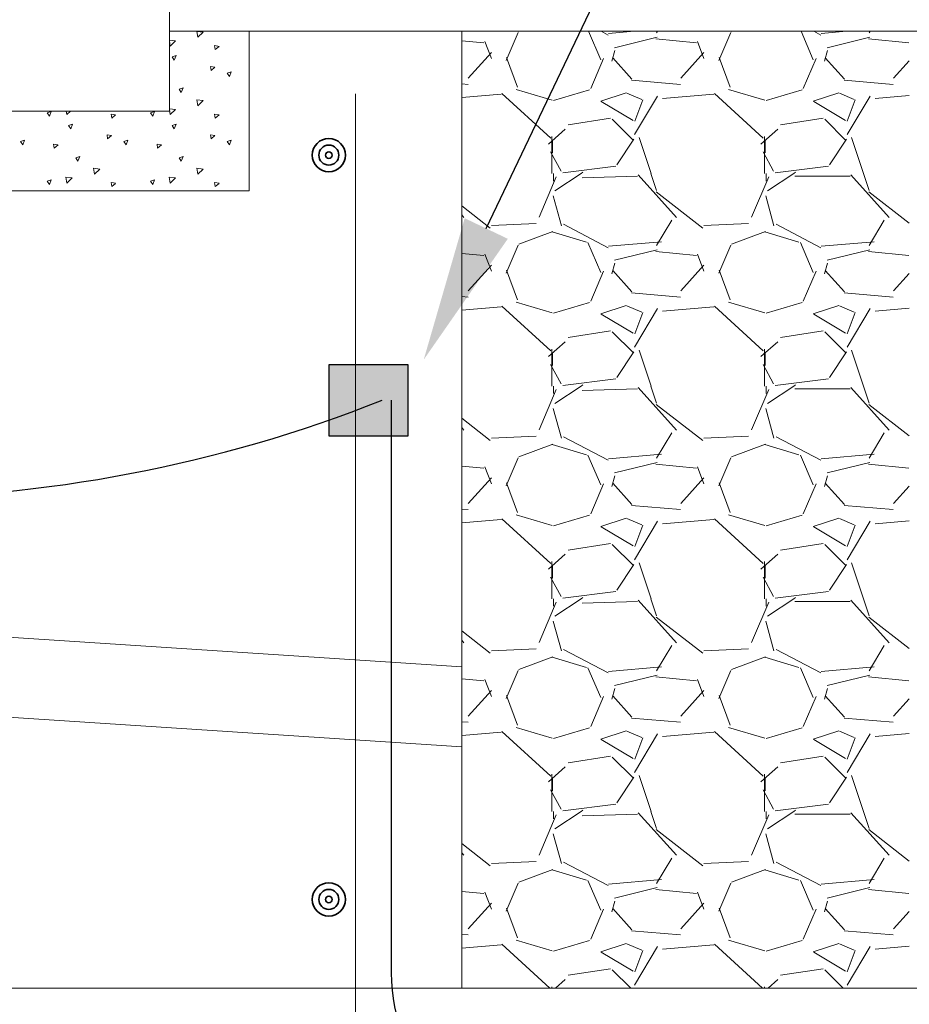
# Model space of a CAD drawing. Header units: inches. Extents: x 298 to 9722, y 170 to 7422.
# Tile 6 of 36: x 732 to 805, y 403 to 484. Entities that reach past the tile are written whole.
import ezdxf
from ezdxf import colors
from ezdxf.entities.mleader import LeaderData, LeaderLine
from ezdxf.math import Vec2, Vec3

# ---------------------------------------------------------------- set-up
doc = ezdxf.new("R2010")
doc.units = ezdxf.units.IN
doc.header["$MEASUREMENT"] = 0
for name, color, linetype, lineweight in [('E-ANNO-TEXT', 7, 'Continuous', 25), ('E-DETL-GRPH', 7, 'Continuous', 35), ('S-301 Building Sections [E-202 Reference]$0$G-ELECT-REF', 253, 'Continuous', 9)]:
    doc.layers.add(name, color=color, linetype=linetype, lineweight=lineweight)
doc.styles.get("Standard").update_dxf_attribs({"font": 'arial.ttf'})

# ---------------------------------------------------------------- blocks, each defined once
blk = doc.blocks.new('S-301 Building Sections [E-202 Reference]')
at = {"color": 9}
for centre, radius in [((705.368, 256.618), 0.313), ((705.368, 256.618), 0.188), ((705.368, 256.618), 0.0625), ((705.368, 242.618), 0.313), ((705.368, 242.618), 0.188), ((705.368, 242.618), 0.0625)]:
    blk.add_circle(centre, radius, dxfattribs=at)
at = {"layer": 'S-301 Building Sections [E-202 Reference]$0$G-ELECT-REF', "color": 9}
for p, q in [((702.368, 257.447), (702.368, 294.387)), ((707.868, 258.947), (702.368, 258.947)), ((702.368, 257.447), (702.368, 258.947)), ((702.368, 258.947), (703.368, 258.947)), ((703.368, 258.947), (703.868, 258.947)), ((703.868, 258.947), (703.868, 255.947)), ((707.868, 240.947), (707.868, 258.947)), ((707.868, 258.947), (751.98, 258.947)), ((751.98, 258.947), (707.868, 258.947)), ((707.868, 258.947), (707.868, 246.994)), ((705.868, 231.947), (705.868, 257.772)), ((696.911, 257.447), (702.368, 257.447)), ((703.868, 255.947), (695.868, 255.947)), ((684.868, 248.494), (707.868, 246.994)), ((684.868, 246.989), (707.868, 245.489)), ((707.868, 246.994), (707.868, 245.489)), ((707.868, 245.489), (707.868, 240.947)), ((707.868, 240.947), (729.368, 240.947))]:
    blk.add_line(p, q, dxfattribs=at)
at = {"layer": 'S-301 Building Sections [E-202 Reference]$0$G-ELECT-REF', "color": 9, "linetype": 'Continuous', "extrusion": (0, 0, -1)}
for p, q in [((702.886, 258.945), (703.005, 258.931)), ((702.903, 258.834), (702.886, 258.945)), ((702.903, 258.834), (703.005, 258.931)), ((702.368, 258.779), (702.483, 258.765)), ((702.382, 258.668), (702.368, 258.762)), ((702.382, 258.668), (702.484, 258.765)), ((703.229, 258.603), (703.219, 258.677)), ((703.223, 258.678), (703.301, 258.663)), ((703.229, 258.603), (703.301, 258.663)), ((702.417, 258.465), (702.492, 258.49)), ((702.459, 258.403), (702.417, 258.465)), ((702.459, 258.403), (702.492, 258.491)), ((703.151, 258.212), (703.141, 258.286)), ((703.144, 258.286), (703.223, 258.272)), ((703.151, 258.212), (703.223, 258.271)), ((703.456, 258.161), (703.532, 258.186)), ((703.498, 258.099), (703.531, 258.186)), ((703.498, 258.099), (703.456, 258.161)), ((702.55, 257.857), (702.625, 257.882)), ((702.592, 257.794), (702.55, 257.857)), ((702.592, 257.795), (702.625, 257.882)), ((702.886, 257.657), (703.005, 257.643)), ((702.903, 257.546), (702.886, 257.657)), ((702.903, 257.546), (703.005, 257.643)), ((700.068, 257.415), (700.144, 257.44)), ((700.11, 257.353), (700.143, 257.44)), ((700.436, 257.38), (700.426, 257.447)), ((700.436, 257.38), (700.507, 257.447)), ((702.014, 257.415), (702.089, 257.44)), ((702.056, 257.353), (702.089, 257.44)), ((702.368, 257.491), (702.483, 257.477)), ((702.382, 257.38), (702.368, 257.474)), ((702.382, 257.38), (702.484, 257.477)), ((700.11, 257.353), (700.068, 257.415)), ((701.283, 257.315), (701.273, 257.389)), ((701.277, 257.39), (701.355, 257.376)), ((701.283, 257.315), (701.356, 257.375)), ((702.056, 257.353), (702.014, 257.415)), ((703.229, 257.315), (703.219, 257.389)), ((703.223, 257.39), (703.301, 257.376)), ((703.229, 257.315), (703.301, 257.375)), ((700.471, 257.177), (700.547, 257.202)), ((700.513, 257.115), (700.471, 257.177)), ((700.513, 257.115), (700.546, 257.203)), ((702.417, 257.177), (702.492, 257.202)), ((702.459, 257.115), (702.417, 257.177)), ((702.459, 257.115), (702.492, 257.203)), ((699.565, 256.873), (699.64, 256.898)), ((699.607, 256.811), (699.64, 256.899)), ((701.205, 256.924), (701.195, 256.998)), ((701.198, 256.999), (701.277, 256.984)), ((701.205, 256.924), (701.277, 256.984)), ((701.51, 256.873), (701.586, 256.898)), ((701.552, 256.811), (701.585, 256.899)), ((703.151, 256.924), (703.141, 256.998)), ((703.144, 256.999), (703.223, 256.984)), ((703.151, 256.924), (703.223, 256.984)), ((703.456, 256.873), (703.532, 256.898)), ((703.498, 256.811), (703.531, 256.899)), ((699.607, 256.811), (699.565, 256.873)), ((700.2, 256.75), (700.189, 256.825)), ((700.193, 256.825), (700.271, 256.811)), ((700.2, 256.75), (700.272, 256.81)), ((701.552, 256.811), (701.511, 256.873)), ((702.145, 256.75), (702.135, 256.825)), ((702.139, 256.825), (702.217, 256.811)), ((702.145, 256.75), (702.218, 256.81)), ((703.498, 256.811), (703.456, 256.873)), ((700.604, 256.569), (700.68, 256.594)), ((700.646, 256.507), (700.604, 256.569)), ((700.646, 256.507), (700.679, 256.594)), ((702.55, 256.569), (702.625, 256.594)), ((702.592, 256.507), (702.55, 256.569)), ((702.592, 256.507), (702.625, 256.594)), ((700.94, 256.37), (701.059, 256.355)), ((700.957, 256.258), (700.941, 256.37)), ((700.957, 256.258), (701.06, 256.355)), ((702.886, 256.37), (703.005, 256.355)), ((702.903, 256.258), (702.886, 256.37)), ((702.903, 256.258), (703.005, 256.355)), ((700.068, 256.127), (700.144, 256.152)), ((700.11, 256.065), (700.143, 256.152)), ((700.419, 256.204), (700.538, 256.19)), ((700.436, 256.093), (700.419, 256.204)), ((700.436, 256.093), (700.538, 256.189)), ((702.014, 256.127), (702.089, 256.152)), ((702.056, 256.065), (702.089, 256.152)), ((702.365, 256.204), (702.483, 256.19)), ((702.382, 256.093), (702.365, 256.204)), ((702.382, 256.093), (702.484, 256.189)), ((700.11, 256.065), (700.068, 256.127)), ((701.283, 256.027), (701.273, 256.102)), ((701.277, 256.102), (701.355, 256.088)), ((701.283, 256.027), (701.356, 256.087)), ((702.056, 256.065), (702.014, 256.127)), ((703.229, 256.027), (703.219, 256.102)), ((703.223, 256.102), (703.301, 256.088)), ((703.229, 256.027), (703.301, 256.087))]:
    blk.add_line(p, q, dxfattribs=at)
at = {"layer": 'S-301 Building Sections [E-202 Reference]$0$G-ELECT-REF', "color": 9, "linetype": 'Continuous'}
for p, q in [((708.934, 258.925), (708.708, 258.399)), ((708.956, 258.947), (708.945, 258.943)), ((710.484, 258.413), (710.256, 258.947)), ((710.492, 258.947), (710.625, 258.877)), ((710.63, 258.907), (711.111, 258.947)), ((711.535, 258.916), (711.554, 258.947)), ((712.934, 258.925), (712.708, 258.399)), ((712.956, 258.947), (712.945, 258.943)), ((714.484, 258.413), (714.256, 258.947)), ((714.492, 258.947), (714.625, 258.877)), ((714.63, 258.907), (715.111, 258.947)), ((715.535, 258.916), (715.554, 258.947)), ((707.868, 258.769), (708.284, 258.728)), ((708.426, 258.437), (708.306, 258.757)), ((710.746, 258.639), (711.546, 258.839)), ((711.523, 258.804), (712.284, 258.728)), ((712.426, 258.437), (712.306, 258.757)), ((714.746, 258.639), (715.546, 258.839)), ((715.523, 258.804), (716.284, 258.728)), ((710.695, 258.387), (710.749, 258.583)), ((714.695, 258.387), (714.749, 258.583)), ((707.992, 258.063), (708.427, 258.547)), ((708.92, 257.896), (708.711, 258.453)), ((710.536, 258.433), (710.296, 257.873)), ((710.711, 258.447), (711.071, 258.047)), ((711.992, 258.063), (712.427, 258.547)), ((712.92, 257.896), (712.711, 258.453)), ((714.536, 258.433), (714.296, 257.873)), ((714.711, 258.447), (715.071, 258.047)), ((715.992, 258.063), (716.289, 258.393)), ((711.066, 258.025), (711.987, 257.949)), ((715.066, 258.025), (715.987, 257.949)), ((707.868, 257.959), (707.987, 257.949)), ((709.572, 257.652), (708.892, 257.854)), ((710.276, 257.844), (709.597, 257.643)), ((713.572, 257.652), (712.892, 257.854)), ((714.276, 257.844), (713.597, 257.643)), ((707.868, 257.702), (708.61, 257.763)), ((708.625, 257.776), (709.543, 256.934)), ((710.485, 257.63), (710.965, 257.79)), ((711.093, 257.267), (710.493, 257.627)), ((710.976, 257.785), (711.256, 257.665)), ((711.121, 257.007), (711.555, 257.73)), ((711.275, 257.66), (711.124, 257.257)), ((711.65, 257.683), (712.61, 257.763)), ((712.625, 257.776), (713.543, 256.934)), ((714.485, 257.63), (714.965, 257.79)), ((715.093, 257.267), (714.493, 257.627)), ((714.976, 257.785), (715.256, 257.665)), ((715.121, 257.007), (715.555, 257.73)), ((715.275, 257.66), (715.124, 257.257)), ((715.65, 257.683), (716.292, 257.737)), ((709.87, 257.19), (710.67, 257.311)), ((710.7, 257.296), (711.1, 256.896)), ((713.87, 257.19), (714.67, 257.311)), ((714.7, 257.296), (715.1, 256.896)), ((709.5, 256.827), (709.817, 257.109)), ((713.5, 256.827), (713.817, 257.109)), ((709.564, 256.971), (709.564, 256.272)), ((709.576, 256.662), (709.576, 256.902)), ((711.108, 256.916), (710.788, 256.436)), ((711.432, 256.272), (711.206, 256.951)), ((713.564, 256.971), (713.564, 256.272)), ((713.576, 256.662), (713.576, 256.902)), ((715.108, 256.916), (714.788, 256.436)), ((715.432, 256.272), (715.206, 256.951)), ((709.737, 256.315), (709.54, 256.677)), ((713.737, 256.315), (713.54, 256.677)), ((710.77, 256.408), (709.77, 256.287)), ((714.77, 256.408), (713.77, 256.287)), ((709.648, 256.208), (709.324, 255.451)), ((709.597, 256.272), (709.597, 256.131)), ((710.116, 256.272), (709.624, 255.944)), ((710.15, 256.295), (710.116, 256.273)), ((711.176, 256.222), (710.136, 256.19)), ((711.911, 255.447), (711.191, 256.247)), ((711.534, 255.953), (711.429, 256.271)), ((713.648, 256.208), (713.323, 255.45)), ((713.597, 256.272), (713.597, 256.131)), ((714.116, 256.272), (713.624, 255.944)), ((714.15, 256.295), (714.116, 256.273)), ((715.176, 256.222), (714.136, 256.222)), ((715.911, 255.447), (715.191, 256.247)), ((715.534, 255.953), (715.429, 256.271)), ((709.591, 255.853), (709.745, 255.291)), ((712.407, 255.247), (711.53, 255.93)), ((713.591, 255.853), (713.745, 255.291)), ((716.292, 255.337), (715.529, 255.93)), ((708.407, 255.247), (707.868, 255.667)), ((707.911, 255.447), (707.868, 255.494)), ((709.268, 255.332), (708.428, 255.292)), ((709.785, 255.317), (710.625, 254.877)), ((711.535, 254.916), (711.821, 255.392)), ((713.268, 255.332), (712.428, 255.292)), ((713.785, 255.317), (714.625, 254.877)), ((715.535, 254.916), (715.821, 255.392)), ((709.585, 255.183), (708.945, 254.943)), ((710.214, 254.978), (709.573, 255.172)), ((713.585, 255.183), (712.945, 254.943)), ((714.214, 254.978), (713.573, 255.172)), ((708.934, 254.925), (708.708, 254.399)), ((710.484, 254.413), (710.244, 254.973)), ((710.63, 254.907), (711.629, 254.99)), ((712.934, 254.925), (712.708, 254.399)), ((714.484, 254.413), (714.244, 254.973)), ((714.63, 254.907), (715.629, 254.99)), ((707.868, 254.769), (708.284, 254.728)), ((708.426, 254.437), (708.306, 254.757)), ((710.746, 254.639), (711.546, 254.839)), ((711.523, 254.804), (712.284, 254.728)), ((712.426, 254.437), (712.306, 254.757)), ((714.746, 254.639), (715.546, 254.839)), ((715.523, 254.804), (716.284, 254.728)), ((707.992, 254.063), (708.427, 254.547)), ((710.695, 254.386), (710.749, 254.583)), ((711.992, 254.063), (712.427, 254.547)), ((714.695, 254.387), (714.749, 254.583)), ((708.92, 253.896), (708.711, 254.453)), ((710.536, 254.433), (710.296, 253.873)), ((710.711, 254.447), (711.071, 254.047)), ((712.92, 253.896), (712.711, 254.453)), ((714.536, 254.433), (714.296, 253.873)), ((714.711, 254.447), (715.071, 254.047)), ((715.992, 254.063), (716.289, 254.392)), ((707.868, 253.959), (707.987, 253.949)), ((711.066, 254.025), (711.987, 253.949)), ((715.066, 254.025), (715.987, 253.949)), ((707.868, 253.702), (708.61, 253.763)), ((708.625, 253.775), (709.543, 252.934)), ((709.572, 253.652), (708.892, 253.854)), ((710.276, 253.844), (709.597, 253.643)), ((710.485, 253.63), (710.965, 253.79)), ((710.976, 253.785), (711.256, 253.665)), ((711.65, 253.683), (712.61, 253.763)), ((712.625, 253.775), (713.543, 252.934)), ((713.572, 253.652), (712.892, 253.854)), ((714.276, 253.844), (713.597, 253.643)), ((714.485, 253.63), (714.965, 253.79)), ((714.976, 253.785), (715.256, 253.665)), ((715.65, 253.683), (716.292, 253.737)), ((711.093, 253.267), (710.493, 253.627)), ((711.121, 253.007), (711.555, 253.73)), ((711.275, 253.66), (711.124, 253.257)), ((715.093, 253.267), (714.493, 253.627)), ((715.121, 253.007), (715.555, 253.73)), ((715.275, 253.66), (715.124, 253.257)), ((709.87, 253.19), (710.67, 253.311)), ((710.7, 253.296), (711.1, 252.896)), ((713.87, 253.19), (714.67, 253.311)), ((714.7, 253.296), (715.1, 252.896)), ((709.5, 252.827), (709.817, 253.109)), ((713.5, 252.827), (713.817, 253.109)), ((709.564, 252.971), (709.564, 252.271)), ((709.576, 252.662), (709.576, 252.902)), ((711.108, 252.916), (710.788, 252.436)), ((711.432, 252.272), (711.206, 252.951)), ((713.564, 252.971), (713.564, 252.271)), ((713.576, 252.662), (713.576, 252.902)), ((715.108, 252.916), (714.788, 252.436)), ((715.432, 252.272), (715.206, 252.951)), ((709.737, 252.315), (709.54, 252.677)), ((713.737, 252.315), (713.54, 252.677)), ((709.597, 252.272), (709.597, 252.131)), ((710.116, 252.272), (709.624, 251.944)), ((710.77, 252.408), (709.77, 252.287)), ((710.15, 252.295), (710.116, 252.273)), ((711.534, 251.953), (711.429, 252.271)), ((713.597, 252.272), (713.597, 252.131)), ((714.116, 252.272), (713.624, 251.944)), ((714.77, 252.408), (713.77, 252.287)), ((714.15, 252.295), (714.116, 252.273)), ((715.534, 251.953), (715.429, 252.271)), ((709.648, 252.208), (709.324, 251.45)), ((711.176, 252.222), (710.136, 252.19)), ((711.911, 251.447), (711.191, 252.247)), ((713.648, 252.208), (713.323, 251.45)), ((715.176, 252.222), (714.136, 252.222)), ((715.911, 251.447), (715.191, 252.247)), ((712.407, 251.247), (711.53, 251.93)), ((716.292, 251.337), (715.529, 251.93)), ((709.591, 251.853), (709.745, 251.291)), ((713.591, 251.853), (713.745, 251.291)), ((708.407, 251.247), (707.868, 251.667)), ((707.911, 251.447), (707.868, 251.494)), ((709.268, 251.332), (708.428, 251.292)), ((711.535, 250.916), (711.821, 251.392)), ((713.268, 251.332), (712.428, 251.292)), ((715.535, 250.916), (715.821, 251.392)), ((709.585, 251.183), (708.945, 250.943)), ((710.214, 250.978), (709.573, 251.172)), ((709.785, 251.317), (710.625, 250.877)), ((713.585, 251.183), (712.945, 250.943)), ((714.214, 250.978), (713.573, 251.172)), ((713.785, 251.317), (714.625, 250.877)), ((710.484, 250.413), (710.244, 250.973)), ((710.63, 250.907), (711.629, 250.99)), ((714.484, 250.413), (714.244, 250.973)), ((714.63, 250.907), (715.629, 250.99)), ((708.934, 250.925), (708.708, 250.399)), ((710.746, 250.639), (711.546, 250.839)), ((711.523, 250.804), (712.284, 250.727)), ((712.934, 250.925), (712.708, 250.399)), ((714.746, 250.639), (715.546, 250.839)), ((715.523, 250.804), (716.284, 250.727)), ((707.868, 250.769), (708.284, 250.727)), ((708.426, 250.437), (708.306, 250.757)), ((712.426, 250.437), (712.306, 250.757)), ((707.992, 250.063), (708.427, 250.547)), ((708.92, 249.896), (708.711, 250.453)), ((710.536, 250.433), (710.296, 249.873)), ((710.695, 250.386), (710.749, 250.583)), ((710.711, 250.447), (711.071, 250.047)), ((711.992, 250.063), (712.427, 250.547)), ((712.92, 249.896), (712.711, 250.453)), ((714.536, 250.433), (714.296, 249.873)), ((714.695, 250.386), (714.749, 250.583)), ((714.711, 250.447), (715.071, 250.047)), ((715.992, 250.063), (716.289, 250.392)), ((707.868, 249.959), (707.987, 249.949)), ((709.572, 249.652), (708.892, 249.854)), ((710.276, 249.844), (709.597, 249.643)), ((711.066, 250.025), (711.987, 249.949)), ((713.572, 249.652), (712.892, 249.854)), ((714.276, 249.844), (713.597, 249.643)), ((715.066, 250.025), (715.987, 249.949)), ((707.868, 249.701), (708.61, 249.763)), ((708.625, 249.775), (709.543, 248.934)), ((710.485, 249.63), (710.965, 249.79)), ((710.976, 249.785), (711.256, 249.665)), ((711.121, 249.007), (711.555, 249.73)), ((711.275, 249.66), (711.124, 249.257)), ((711.65, 249.683), (712.61, 249.763)), ((712.625, 249.775), (713.543, 248.934)), ((714.485, 249.63), (714.965, 249.79)), ((714.976, 249.785), (715.256, 249.665)), ((715.121, 249.007), (715.555, 249.73)), ((715.275, 249.66), (715.124, 249.257)), ((715.65, 249.683), (716.292, 249.737)), ((711.093, 249.267), (710.493, 249.627)), ((715.093, 249.267), (714.493, 249.627)), ((709.87, 249.19), (710.67, 249.311)), ((710.7, 249.296), (711.1, 248.896)), ((713.87, 249.19), (714.67, 249.311)), ((714.7, 249.296), (715.1, 248.896)), ((709.5, 248.827), (709.817, 249.109)), ((713.5, 248.827), (713.817, 249.109)), ((709.564, 248.971), (709.564, 248.271)), ((711.432, 248.272), (711.206, 248.951)), ((713.564, 248.971), (713.564, 248.271)), ((715.432, 248.272), (715.206, 248.951)), ((709.576, 248.662), (709.576, 248.902)), ((711.108, 248.916), (710.788, 248.436)), ((713.576, 248.662), (713.576, 248.902)), ((715.108, 248.916), (714.788, 248.436)), ((709.737, 248.315), (709.54, 248.677)), ((713.737, 248.315), (713.54, 248.677)), ((710.77, 248.408), (709.77, 248.287)), ((714.77, 248.408), (713.77, 248.287)), ((709.648, 248.208), (709.324, 247.45)), ((709.597, 248.272), (709.597, 248.131)), ((710.116, 248.272), (709.624, 247.944)), ((710.15, 248.295), (710.116, 248.273)), ((711.176, 248.222), (710.136, 248.19)), ((711.911, 247.447), (711.191, 248.247)), ((711.534, 247.953), (711.429, 248.271)), ((713.648, 248.208), (713.323, 247.45)), ((713.597, 248.272), (713.597, 248.131)), ((714.116, 248.272), (713.624, 247.944)), ((714.15, 248.295), (714.116, 248.273)), ((715.176, 248.222), (714.136, 248.222)), ((715.911, 247.447), (715.191, 248.247)), ((715.534, 247.953), (715.429, 248.271)), ((709.591, 247.853), (709.745, 247.291)), ((712.407, 247.247), (711.53, 247.93)), ((713.591, 247.853), (713.745, 247.291)), ((716.292, 247.337), (715.529, 247.93)), ((708.407, 247.247), (707.868, 247.667)), ((707.911, 247.447), (707.868, 247.494)), ((709.268, 247.332), (708.428, 247.292)), ((709.785, 247.317), (710.625, 246.877)), ((711.535, 246.916), (711.821, 247.392)), ((713.268, 247.332), (712.428, 247.292)), ((713.785, 247.317), (714.625, 246.877)), ((715.535, 246.916), (715.821, 247.392)), ((709.585, 247.183), (708.945, 246.943)), ((710.214, 246.978), (709.573, 247.172)), ((713.585, 247.183), (712.945, 246.943)), ((714.214, 246.978), (713.573, 247.172)), ((708.934, 246.925), (708.708, 246.399)), ((710.484, 246.413), (710.244, 246.973)), ((710.63, 246.907), (711.629, 246.99)), ((712.934, 246.925), (712.708, 246.399)), ((714.484, 246.413), (714.244, 246.973)), ((714.63, 246.907), (715.629, 246.99)), ((707.868, 246.769), (708.284, 246.727)), ((708.426, 246.436), (708.306, 246.756)), ((710.746, 246.639), (711.546, 246.839)), ((711.523, 246.803), (712.284, 246.727)), ((712.426, 246.436), (712.306, 246.756)), ((714.746, 246.639), (715.546, 246.839)), ((715.523, 246.803), (716.284, 246.727)), ((707.992, 246.063), (708.427, 246.547)), ((710.695, 246.386), (710.749, 246.583)), ((711.992, 246.063), (712.427, 246.547)), ((714.695, 246.386), (714.749, 246.583)), ((708.92, 245.896), (708.711, 246.453)), ((710.536, 246.433), (710.296, 245.873)), ((710.711, 246.447), (711.071, 246.047)), ((712.92, 245.896), (712.711, 246.453)), ((714.536, 246.433), (714.296, 245.873)), ((714.711, 246.447), (715.071, 246.047)), ((715.992, 246.063), (716.289, 246.392)), ((707.868, 245.959), (707.987, 245.949)), ((711.066, 246.025), (711.987, 245.949)), ((715.066, 246.025), (715.987, 245.949)), ((708.625, 245.775), (709.543, 244.934)), ((709.572, 245.652), (708.892, 245.854)), ((710.276, 245.844), (709.597, 245.643)), ((710.485, 245.63), (710.965, 245.79)), ((710.976, 245.785), (711.256, 245.665)), ((712.625, 245.775), (713.543, 244.934)), ((713.572, 245.652), (712.892, 245.854)), ((714.276, 245.844), (713.597, 245.643)), ((714.485, 245.63), (714.965, 245.79)), ((714.976, 245.785), (715.256, 245.665)), ((707.868, 245.701), (708.61, 245.763)), ((711.093, 245.267), (710.493, 245.627)), ((711.121, 245.007), (711.555, 245.73)), ((711.275, 245.66), (711.124, 245.257)), ((711.65, 245.683), (712.61, 245.763)), ((715.093, 245.267), (714.493, 245.627)), ((715.121, 245.007), (715.555, 245.73)), ((715.275, 245.66), (715.124, 245.257)), ((715.65, 245.683), (716.292, 245.737)), ((709.87, 245.19), (710.67, 245.311)), ((710.7, 245.296), (711.1, 244.896)), ((713.87, 245.19), (714.67, 245.311)), ((714.7, 245.296), (715.1, 244.896)), ((709.5, 244.827), (709.817, 245.109)), ((713.5, 244.827), (713.817, 245.109)), ((709.564, 244.971), (709.564, 244.271)), ((709.576, 244.662), (709.576, 244.902)), ((711.108, 244.916), (710.788, 244.436)), ((711.432, 244.272), (711.206, 244.951)), ((713.564, 244.971), (713.564, 244.271)), ((713.576, 244.662), (713.576, 244.902)), ((715.108, 244.916), (714.788, 244.436)), ((715.432, 244.272), (715.206, 244.951)), ((709.737, 244.315), (709.54, 244.677)), ((713.737, 244.315), (713.54, 244.677)), ((710.77, 244.408), (709.77, 244.287)), ((710.15, 244.295), (710.116, 244.273)), ((714.77, 244.408), (713.77, 244.287)), ((714.15, 244.295), (714.116, 244.273)), ((709.648, 244.208), (709.324, 243.45)), ((709.597, 244.272), (709.597, 244.131)), ((710.116, 244.272), (709.624, 243.944)), ((711.176, 244.221), (710.136, 244.19)), ((711.911, 243.447), (711.191, 244.247)), ((711.534, 243.953), (711.429, 244.271)), ((713.648, 244.208), (713.323, 243.45)), ((713.597, 244.272), (713.597, 244.131)), ((714.116, 244.272), (713.624, 243.944)), ((715.176, 244.221), (714.136, 244.221)), ((715.911, 243.447), (715.191, 244.247)), ((715.534, 243.953), (715.429, 244.271)), ((712.407, 243.247), (711.53, 243.93)), ((716.292, 243.337), (715.529, 243.93)), ((709.591, 243.853), (709.745, 243.291)), ((713.591, 243.853), (713.745, 243.291)), ((708.407, 243.247), (707.868, 243.667)), ((707.911, 243.447), (707.868, 243.494)), ((711.535, 242.916), (711.821, 243.392)), ((715.535, 242.916), (715.821, 243.392)), ((709.268, 243.332), (708.428, 243.292)), ((709.585, 243.182), (708.945, 242.942)), ((709.785, 243.317), (710.625, 242.877)), ((713.268, 243.332), (712.428, 243.292)), ((713.585, 243.182), (712.945, 242.942)), ((713.785, 243.317), (714.625, 242.877)), ((710.214, 242.978), (709.573, 243.172)), ((714.214, 242.978), (713.573, 243.172)), ((708.934, 242.925), (708.708, 242.399)), ((710.484, 242.413), (710.244, 242.973)), ((710.63, 242.907), (711.629, 242.99)), ((710.746, 242.639), (711.546, 242.839)), ((712.934, 242.925), (712.708, 242.399)), ((714.484, 242.413), (714.244, 242.973)), ((714.63, 242.907), (715.629, 242.99)), ((714.746, 242.639), (715.546, 242.839)), ((707.868, 242.769), (708.284, 242.727)), ((708.426, 242.436), (708.306, 242.756)), ((711.523, 242.803), (712.284, 242.727)), ((712.426, 242.436), (712.306, 242.756)), ((715.523, 242.803), (716.284, 242.727)), ((707.992, 242.063), (708.427, 242.547)), ((708.92, 241.896), (708.711, 242.453)), ((710.695, 242.386), (710.749, 242.583)), ((710.711, 242.447), (711.071, 242.047)), ((711.992, 242.062), (712.427, 242.546)), ((712.92, 241.896), (712.711, 242.453)), ((714.695, 242.386), (714.749, 242.583)), ((714.711, 242.447), (715.071, 242.047)), ((710.536, 242.433), (710.296, 241.873)), ((714.536, 242.433), (714.296, 241.873)), ((715.992, 242.062), (716.289, 242.392)), ((707.868, 241.959), (707.987, 241.949)), ((711.066, 242.025), (711.987, 241.949)), ((715.066, 242.025), (715.987, 241.949)), ((707.868, 241.701), (708.61, 241.763)), ((708.625, 241.775), (709.529, 240.947)), ((709.572, 241.652), (708.892, 241.854)), ((710.276, 241.844), (709.597, 241.643)), ((710.485, 241.63), (710.965, 241.79)), ((710.976, 241.785), (711.256, 241.665)), ((711.121, 241.007), (711.555, 241.73)), ((711.65, 241.683), (712.61, 241.763)), ((712.625, 241.775), (713.529, 240.947)), ((713.572, 241.652), (712.892, 241.854)), ((714.276, 241.844), (713.597, 241.643)), ((714.485, 241.63), (714.965, 241.79)), ((714.976, 241.785), (715.256, 241.665)), ((715.121, 241.007), (715.555, 241.73)), ((715.65, 241.683), (716.292, 241.737)), ((711.093, 241.267), (710.493, 241.627)), ((711.275, 241.66), (711.124, 241.257)), ((715.093, 241.267), (714.493, 241.627)), ((715.275, 241.66), (715.124, 241.257)), ((709.87, 241.19), (710.67, 241.311)), ((710.7, 241.296), (711.049, 240.947)), ((713.87, 241.19), (714.67, 241.311)), ((714.7, 241.296), (715.049, 240.947)), ((709.564, 240.971), (709.564, 240.947)), ((709.635, 240.947), (709.817, 241.109)), ((713.564, 240.971), (713.564, 240.947)), ((713.635, 240.947), (713.817, 241.109)), ((711.207, 240.947), (711.206, 240.951)), ((715.207, 240.947), (715.206, 240.951))]:
    blk.add_line(p, q, dxfattribs=at)
at = {"layer": 'S-301 Building Sections [E-202 Reference]$0$G-ELECT-REF', "color": 9}
blk.add_3dface([(729.368, 228.947), (651.368, 228.947), (651.368, 240.947), (729.368, 240.947)], dxfattribs=at)

msp = doc.modelspace()

# ---------------------------------------------------------------- hatches: boundary and pattern name
at = {"layer": 'E-ANNO-TEXT'}
h = msp.add_hatch(color=0, dxfattribs=at)
h.dxf.hatch_style = 1
h.paths.add_polyline_path([(763.71787, 455.74777), (757.20142, 455.74777), (757.20142, 449.82967), (763.71787, 449.82967)])

# ---------------------------------------------------------------- linework, layer by layer
at = {"layer": 'E-ANNO-TEXT', "color": 0}
msp.add_line((762.33335, 452.78872), (762.33335, 405.49065), dxfattribs=at)
msp.add_lwpolyline([(763.71787, 455.74777), (763.71787, 449.82967), (757.20142, 449.82967), (757.20142, 455.74777)], close=True, dxfattribs=at)
for centre, radius, start, end in [((719.3215, 559.07063), 114.37266, 248.3197188, 291.6802812), ((776.33335, 405.49065), 14, 180, 270)]:
    msp.add_arc(centre, radius, start, end, dxfattribs=at)

# ---------------------------------------------------------------- block references
at = {"layer": 'E-DETL-GRPH', "color": 0, "xscale": 4.39128, "yscale": 4.39128, "zscale": 4.39128}
msp.add_blockref('S-301 Building Sections [E-202 Reference]', (-2340.28999, -653.85082), dxfattribs=at)

# ---------------------------------------------------------------- leaders
at = {"layer": 'E-ANNO-TEXT', "color": 0}
ml = msp.add_multileader_mtext('Standard', dxfattribs=at)
ml.set_content('')
ml.set_leader_properties()
ml.build(insert=Vec2(0, 0))
ml.multileader.update_dxf_attribs({"dogleg_length": 0.36, "arrow_head_size": 12, "scale": 48})
ctx = ml.context
ctx.base_point, ctx.scale, ctx.char_height, ctx.arrow_head_size, ctx.landing_gap_size, ctx.plane_origin = Vec3(853.56756, 586.02225), 48, 8.64, 12, 4.32, Vec3(569.44263, 558.85148)
notes = []
notes.append((ctx, [(0, (1, 1, 0), (826.98979, 586.02225), (1, 0), 26.57777, [(0, [(765.01991, 456.13822)], 0, [])])]))
ctx.mtext.insert, ctx.mtext.flow_direction = Vec3(857.88756, 590.34225), 5
for ctx, leaders in notes:
    for number, flags, end, landing, length, lines in leaders:
        leader = LeaderData()
        leader.index, (leader.has_last_leader_line, leader.has_dogleg_vector, leader.attachment_direction) = number, flags
        leader.last_leader_point, leader.dogleg_vector, leader.dogleg_length = Vec3(end), Vec3(landing), length
        for number, points, colour, breaks in lines:
            line = LeaderLine()
            line.index, line.vertices, line.color, line.breaks = number, Vec3.list(points), colors.encode_raw_color(colour), breaks
            leader.lines.append(line)
        ctx.leaders.append(leader)

doc.saveas('drawing.dxf')
